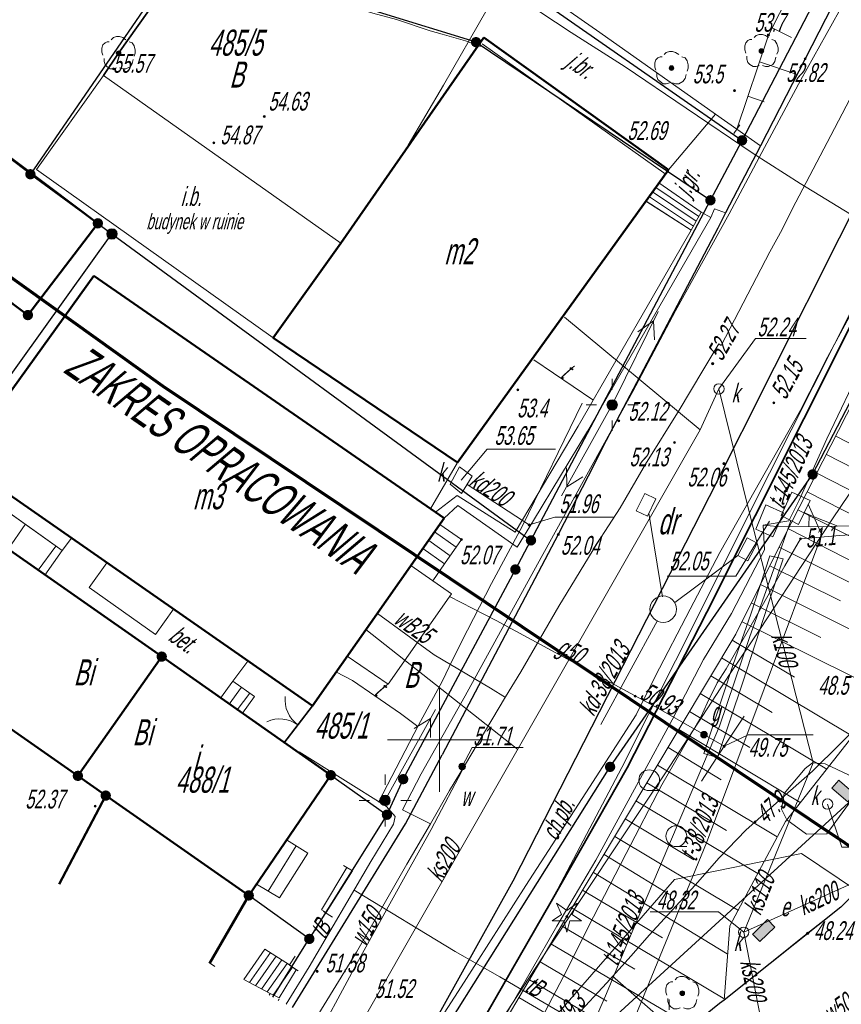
# Model space of a CAD drawing. Header units: millimetres. Extents: x 6567289036 to 6568990308, y 5976640423 to 5977332400.
# Tile 9 of 216: x 6567397863 to 6567437334, y 5976709709 to 5976757043. Entities that reach past the tile are written whole.
import ezdxf

# ---------------------------------------------------------------- set-up
doc = ezdxf.new("R2010")
doc.units = ezdxf.units.MM
doc.layers.add('0_PODKŁADANKI', color=7, linetype='Continuous')
doc.styles.get("Standard").update_dxf_attribs({"font": 'arial.ttf'})

# ---------------------------------------------------------------- blocks, each defined once
blk = doc.blocks.new('L_0_29_1')
at = {"color": 0, "linetype": 'Continuous', "lineweight": 13, "flags": 128}
blk.add_lwpolyline([(0, -0.5), (0, 0.5)], dxfattribs=at)
blk = doc.blocks.new('L_0_29_2')
at = {"color": 0, "linetype": 'Continuous', "lineweight": 13, "flags": 128}
blk.add_lwpolyline([(0, 0.5), (0, -0.5)], dxfattribs=at)
blk = doc.blocks.new('EGBP04_02')
at = {"linetype": 'Continuous', "lineweight": 18}
blk.add_hatch(color=7, dxfattribs=at).paths.add_polyline_path([(0, -0.5, 1), (0, 0.5, 1)])
at = {"color": 0, "linetype": 'Continuous', "lineweight": 18}
blk.add_circle((0, 0), 0.5, dxfattribs=at)
blk = doc.blocks.new('EGBP04_03')
at = {"linetype": 'Continuous', "lineweight": 13}
for color, points in [(7, [(0, -0.5, 1), (0, 0.5, 1)]), (0, [(0, -0.1, 1), (0, 0.1, 1)])]:
    blk.add_hatch(color=color, dxfattribs=at).paths.add_polyline_path(points)
at = {"color": 0, "linetype": 'Continuous', "lineweight": 13}
blk.add_circle((0, 0), 0.1, dxfattribs=at)
blk = doc.blocks.new('RTPW01')
at = {"linetype": 'Continuous', "lineweight": 13}
blk.add_hatch(color=0, dxfattribs=at).paths.add_polyline_path([(0, -0.1, 1), (0, 0.1, 1)])
at = {"color": 0, "linetype": 'Continuous', "lineweight": 13}
blk.add_circle((0, 0), 0.1, dxfattribs=at)
blk = doc.blocks.new('RTPW02')
at = {"linetype": 'Continuous', "lineweight": 13}
blk.add_hatch(color=0, dxfattribs=at).paths.add_polyline_path([(0, -0.1, 1), (0, 0.1, 1)])
at = {"color": 0, "linetype": 'Continuous', "lineweight": 13}
blk.add_circle((0, 0), 0.1, dxfattribs=at)
blk = doc.blocks.new('SUUS22_01')
at = {"color": 0, "linetype": 'Continuous', "lineweight": 13}
blk.add_circle((0, 0), 0.5, dxfattribs=at)
blk = doc.blocks.new('SUUS25')
at = {"linetype": 'Continuous', "lineweight": 13}
blk.add_hatch(color=0, dxfattribs=at).paths.add_polyline_path([(0, -0.316, 1), (0, 0.316, 1)])
at = {"color": 0, "linetype": 'Continuous', "lineweight": 13}
blk.add_circle((0, 0), 0.316, dxfattribs=at)
blk = doc.blocks.new('BUIB04_01')
at = {"linetype": 'Continuous', "lineweight": 18}
blk.add_hatch(color=7, dxfattribs=at).paths.add_polyline_path([(0, -0.5, 1), (0, 0.5, 1)])
at = {"color": 0, "linetype": 'Continuous', "lineweight": 18}
blk.add_circle((0, 0), 0.5, dxfattribs=at)
blk = doc.blocks.new('SUPE04')
at = {"color": 0, "linetype": 'Continuous', "lineweight": 18, "flags": 128}
for points in [[(0.5, 0), (10, 0)], [(9, 0), (7.4, 0.9)], [(9, 0), (7.4, -0.9)]]:
    blk.add_lwpolyline(points, dxfattribs=at)
blk = doc.blocks.new('SUPS01_08')
at = {"linetype": 'Continuous', "lineweight": 13}
blk.add_hatch(color=0, dxfattribs=at).paths.add_polyline_path([(0, -0.1, 1), (0, 0.1, 1)])
at = {"color": 0, "linetype": 'Continuous', "lineweight": 13}
blk.add_circle((0, 0), 0.1, dxfattribs=at)
blk = doc.blocks.new('SUUS17_01')
at = {"linetype": 'Continuous', "lineweight": 18}
blk.add_hatch(color=7, dxfattribs=at).paths.add_polyline_path([(-1, 0.5), (-1, -0.5), (1, -0.5), (1, 0.5), (-0.9, 0.5)])
at = {"color": 0, "linetype": 'Continuous', "lineweight": 18, "flags": 128}
blk.add_lwpolyline([(-1, 0.5), (-1, -0.5), (1, -0.5), (1, 0.5), (-0.9, 0.5)], close=True, dxfattribs=at)
blk = doc.blocks.new('OBOP01_01')
at = {"linetype": 'Continuous', "lineweight": 18}
blk.add_hatch(color=0, dxfattribs=at).paths.add_polyline_path([(0, -0.1, 1), (0, 0.1, 1)])
at = {"color": 0, "linetype": 'Continuous', "lineweight": 18, "flags": 128}
blk.add_lwpolyline([(-1, 1.3), (0, 0.6), (1, 1.3), (0.5, 0.2), (1.4, -0.4), (0.3, -0.4), (0, -1.5), (-0.3, -0.4), (-1.4, -0.4), (-0.5, 0.2), (-1, 1.3)], dxfattribs=at)
at = {"color": 0, "linetype": 'Continuous', "lineweight": 18}
blk.add_circle((0, 0), 0.1, dxfattribs=at)
blk = doc.blocks.new('OBOP02_01')
at = {"linetype": 'Continuous', "lineweight": 13}
blk.add_hatch(color=0, dxfattribs=at).paths.add_polyline_path([(0, -0.224, 1), (0, 0.224, 1)])
at = {"color": 0, "linetype": 'Continuous', "lineweight": 18, "flags": 128}
for points in [[(-0.9, 1.1), (-1.1, 1.1), (-1.3, 1), (-1.5, 0.8), (-1.6, 0.5), (-1.6, 0.1), (-1.5, -0.2)], [(0.7, 1.3), (0.4, 1.5), (0.1, 1.6), (-0.2, 1.6), (-0.5, 1.5), (-0.7, 1.3)], [(1.5, -0.3), (1.6, 0), (1.6, 0.3), (1.5, 0.7), (1.3, 1), (1, 1.1)], [(-1.4, -0.5), (-1.4, -0.8), (-1.3, -1.1), (-1.1, -1.3), (-0.8, -1.5), (-0.5, -1.5), (-0.2, -1.4)], [(0.1, -1.4), (0.4, -1.5), (0.7, -1.5), (1.1, -1.3), (1.3, -1), (1.4, -0.6)]]:
    blk.add_lwpolyline(points, dxfattribs=at)
at = {"color": 0, "linetype": 'Continuous', "lineweight": 13}
blk.add_circle((0, 0), 0.224, dxfattribs=at)

msp = doc.modelspace()

# ---------------------------------------------------------------- linework, layer by layer
at = {"layer": '0_PODKŁADANKI', "lineweight": 70, "flags": 128}
msp.add_lwpolyline([(6567404736.345362, 5976739422.753954), (6567351762.778372, 5976777404.141075), (6567366146.075858, 5976800736.645169), (6567331457.154829, 5976823648.519215), (6567352156.941767, 5976859663.035738), (6567388004.251012, 5976922023.146966), (6567434454.322674, 5977002407.900146), (6567546736.345362, 5976901322.753954), (6567526086.345362, 5976874932.753954), (6567498709.432438, 5976815801.160638), (6567474536.620397, 5976767698.485344), (6567446143.972124, 5976711666.871627)], close=True, dxfattribs=at)
at = {"layer": '0_PODKŁADANKI', "linetype": 'Continuous', "lineweight": 25, "flags": 128}
for points in [[(6567471776.345362, 5976826432.753954), (6567462686.345362, 5976808032.753954), (6567453446.345362, 5976789912.753954), (6567449036.345362, 5976781312.753954), (6567447006.345362, 5976777342.753954), (6567443726.345362, 5976771052.753954), (6567435596.345362, 5976755162.753954), (6567433446.345362, 5976750982.753954), (6567431776.345362, 5976747762.753954), (6567431406.345362, 5976747012.753954), (6567426036.345362, 5976736812.753954), (6567425176.345362, 5976735102.753954), (6567423736.345362, 5976732292.753954), (6567418156.345362, 5976721702.753954)], [(6567421566.345362, 5976715642.753954), (6567430996.345362, 5976734122.753954), (6567440376.345362, 5976752772.753954), (6567448406.345362, 5976768552.753954), (6567457906.345362, 5976787632.753954), (6567466996.345362, 5976805882.753954), (6567476276.345362, 5976824392.753954)], [(6567410176.345362, 5976766822.753954), (6567432566.345362, 5976751242.753954)], [(6567432566.345362, 5976751242.753954), (6567440326.345362, 5976766142.753954)], [(6567482756.345362, 5976760692.753953), (6567421090.345361, 5976704201.753954)], [(6567405716.345362, 5976760312.753954), (6567398376.345362, 5976749612.753954)], [(6567419786.345362, 5976755962.753954), (6567405716.345362, 5976760312.753954)], [(6567398376.345362, 5976749612.753954), (6567388756.345362, 5976756942.753953)], [(6567419786.345362, 5976755962.753954), (6567431046.345362, 5976748362.753954)], [(6567385416.345362, 5976752502.753954), (6567398256.345362, 5976742842.753954)], [(6567431046.345362, 5976748362.753954), (6567432566.345362, 5976751242.753954)], [(6567398376.345362, 5976749612.753954), (6567401616.345362, 5976747252.753954)], [(6567422426.345362, 5976732012.753954), (6567431046.345362, 5976748362.753954)], [(6567398256.345362, 5976742842.753954), (6567401616.345362, 5976747252.753954)], [(6567401616.345362, 5976747252.753954), (6567402296.345362, 5976746742.753954)], [(6567435956.345362, 5976735182.753954), (6567442186.345362, 5976747152.753954)], [(6567393396.345362, 5976734342.753954), (6567402296.345362, 5976746742.753954)], [(6567402296.345362, 5976746742.753954), (6567422426.345362, 5976732012.753954)], [(6567426226.345362, 5976721122.753954), (6567435956.345362, 5976735182.753954)], [(6567395926.345362, 5976732552.753954), (6567404686.345362, 5976726422.753954)], [(6567421676.345362, 5976730612.753954), (6567422426.345362, 5976732012.753954)], [(6567416286.345362, 5976720532.753954), (6567421676.345362, 5976730612.753954)], [(6567391556.345362, 5976727052.753954), (6567400656.345362, 5976720692.753953)], [(6567400656.345362, 5976720692.753953), (6567404686.345362, 5976726422.753954)], [(6567412806.345362, 5976720722.753954), (6567404686.345362, 5976726422.753954)], [(6567443776.345362, 5976723442.753953), (6567439106.345362, 5976716152.753954), (6567437306.345362, 5976714382.753954), (6567431706.345362, 5976709902.753954), (6567431486.345362, 5976709742.753954), (6567423233.345362, 5976703068.753954)], [(6567410969.345362, 5976709556.753954), (6567416396.345362, 5976718392.753954), (6567418156.345362, 5976721702.753954)], [(6567416968.345362, 5976706382.753954), (6567426226.345362, 5976721122.753954)], [(6567400656.345362, 5976720692.753953), (6567401996.345362, 5976719742.753954)], [(6567412806.345362, 5976720722.753954), (6567415506.345362, 5976718822.753954)], [(6567416286.345362, 5976720532.753954), (6567415506.345362, 5976718822.753954)], [(6567401996.345362, 5976719742.753954), (6567408866.345362, 5976714942.753953)], [(6567415506.345362, 5976718822.753954), (6567411776.345362, 5976712852.753954)], [(6567416544.345362, 5976706606.753954), (6567421566.345362, 5976715642.753954)], [(6567411776.345362, 5976712852.753954), (6567408866.345362, 5976714942.753953)], [(6567410029.345362, 5976710054.753954), (6567411776.345362, 5976712852.753954)]]:
    msp.add_lwpolyline(points, dxfattribs=at)
at = {"layer": '0_PODKŁADANKI', "lineweight": 18, "flags": 128}
for points in [[(6567476276.345362, 5976824392.753954), (6567466996.345362, 5976805882.753954), (6567457906.345362, 5976787632.753954), (6567448406.345362, 5976768552.753954), (6567440376.345362, 5976752772.753954), (6567430996.345362, 5976734122.753954), (6567421566.345362, 5976715642.753954)], [(6567478136.345362, 5976823322.753954), (6567468856.345362, 5976804912.753954), (6567459866.345362, 5976786642.753954), (6567458416.345362, 5976783862.753954), (6567457606.345362, 5976782242.753954), (6567450356.345362, 5976767582.753954), (6567442226.345362, 5976751812.753954), (6567432846.345362, 5976733172.753954), (6567430656.345362, 5976728772.753954), (6567426796.345362, 5976721092.753954), (6567423396.345362, 5976714652.753954), (6567418288.345362, 5976705684.753954)], [(6567432307.437682, 5976751780.915892), (6567433831.290897, 5976756304.191635), (6567440157.227152, 5976768784.896068), (6567445356.345362, 5976777362.753954)], [(6567447006.345362, 5976777342.753954), (6567443726.345362, 5976771052.753954), (6567435596.345362, 5976755162.753954), (6567433446.345362, 5976750982.753954)], [(6567431286.159026, 5976752503.250849), (6567425736.588786, 5976756420.509884), (6567410534.857025, 5976767037.791198)], [(6567432566.345362, 5976751242.753954), (6567410176.345362, 5976766822.753954)], [(6567432566.345362, 5976751242.753954), (6567440326.345362, 5976766142.753954)], [(6567421090.345361, 5976704201.753954), (6567482756.345362, 5976760692.753953)], [(6567398376.345362, 5976749612.753954), (6567405716.345362, 5976760312.753954)], [(6567419786.345362, 5976755962.753954), (6567405716.345362, 5976760312.753954)], [(6567388756.345362, 5976756942.753953), (6567398376.345362, 5976749612.753954)], [(6567431046.345362, 5976748362.753954), (6567419786.345362, 5976755962.753954)], [(6567420086.345362, 5976755882.753954), (6567428926.345362, 5976749602.753954)], [(6567385416.345362, 5976752502.753954), (6567398256.345362, 5976742842.753954)], [(6567432307.437682, 5976751780.915892), (6567433446.345362, 5976750982.753954)], [(6567431046.345362, 5976748362.753954), (6567432566.345362, 5976751242.753954)], [(6567401616.345362, 5976747252.753954), (6567398376.345362, 5976749612.753954)], [(6567422426.345362, 5976732012.753954), (6567431046.345362, 5976748362.753954)], [(6567431066.345362, 5976747532.753954), (6567431246.345362, 5976747942.753953)], [(6567398256.345362, 5976742842.753954), (6567401616.345362, 5976747252.753954)], [(6567402296.345362, 5976746742.753954), (6567401616.345362, 5976747252.753954)], [(6567442186.345362, 5976747152.753954), (6567435956.345362, 5976735182.753954)], [(6567393396.345362, 5976734342.753954), (6567402296.345362, 5976746742.753954)], [(6567402296.345362, 5976746742.753954), (6567422426.345362, 5976732012.753954)], [(6567437966.345362, 5976738792.753954), (6567434536.345362, 5976732082.753954), (6567432266.345362, 5976727502.753954), (6567424146.345362, 5976713922.753954), (6567419046.345362, 5976705283.753953)], [(6567435956.345362, 5976735182.753954), (6567426226.345362, 5976721122.753954)], [(6567435749.561332, 5976733746.086461), (6567436405.264015, 5976732286.14232), (6567430865.759331, 5976717468.188297), (6567426666.345362, 5976707232.753955)], [(6567428085.716423, 5976733312.944151), (6567428746.345362, 5976729292.753954)], [(6567404686.345362, 5976726422.753954), (6567395926.345362, 5976732552.753954)], [(6567421676.345362, 5976730612.753954), (6567422426.345362, 5976732012.753954)], [(6567429336.345362, 5976729022.753956), (6567432364.564223, 5976731288.251898)], [(6567416286.345362, 5976720532.753954), (6567421676.345362, 5976730612.753954)], [(6567428506.345362, 5976728162.753954), (6567425776.345362, 5976723162.753954)], [(6567391556.345362, 5976727052.753954), (6567400656.345362, 5976720692.753953)], [(6567400656.345362, 5976720692.753953), (6567404686.345362, 5976726422.753954)], [(6567404686.345362, 5976726422.753954), (6567412806.345362, 5976720722.753954)], [(6567408106.345362, 5976725242.753954), (6567408826.345362, 5976726212.753954)], [(6567440036.345362, 5976725332.753954), (6567434646.345362, 5976718502.753954), (6567431986.345362, 5976713482.753954), (6567431706.345362, 5976709902.753954)], [(6567423233.345362, 5976703068.753954), (6567431486.345362, 5976709742.753954), (6567431706.345362, 5976709902.753954), (6567435716.345362, 5976713122.753954), (6567437306.345362, 5976714382.753954), (6567439106.345362, 5976716152.753954), (6567443776.345362, 5976723442.753953)], [(6567426226.345362, 5976721122.753954), (6567416968.345362, 5976706382.753954)], [(6567401996.345362, 5976719742.753954), (6567400656.345362, 5976720692.753953)], [(6567412806.345362, 5976720722.753954), (6567415506.345362, 5976718822.753954)], [(6567415506.345362, 5976718822.753954), (6567416286.345362, 5976720532.753954)], [(6567408866.345362, 5976714942.753953), (6567401996.345362, 5976719742.753954)], [(6567411776.345362, 5976712852.753954), (6567415506.345362, 5976718822.753954)], [(6567416544.345362, 5976706606.753954), (6567421566.345362, 5976715642.753954)], [(6567411776.345362, 5976712852.753954), (6567408866.345362, 5976714942.753953)], [(6567410029.345362, 5976710054.753954), (6567411776.345362, 5976712852.753954)]]:
    msp.add_lwpolyline(points, dxfattribs=at)
at = {"layer": '0_PODKŁADANKI', "linetype": 'Continuous', "lineweight": 18, "flags": 128}
for points in [[(6567458586.345362, 5976783072.753954), (6567457166.345362, 5976778992.753954), (6567456536.345362, 5976777842.753954), (6567455406.345362, 5976776622.753954), (6567453346.345362, 5976772392.753954), (6567451416.345362, 5976768672.753954), (6567449186.345362, 5976764492.753954), (6567446876.345362, 5976760012.753954), (6567444686.345362, 5976755802.753954), (6567442026.345362, 5976750802.753954), (6567438966.345362, 5976745042.753954), (6567436666.345362, 5976740812.753954), (6567435366.345362, 5976738272.753954), (6567431506.345362, 5976731422.753954), (6567430076.345362, 5976728712.753954), (6567428386.345362, 5976725462.753954), (6567427476.345362, 5976723622.753954), (6567425236.345362, 5976720152.753954), (6567422176.345362, 5976715412.753954), (6567419216.345362, 5976710772.753954), (6567417186.345362, 5976707622.753954)], [(6567450266.345362, 5976781472.753954), (6567448756.345362, 5976778712.753954), (6567447326.345362, 5976775982.753954), (6567445686.345362, 5976773022.753954), (6567443766.345362, 5976769492.753954), (6567441646.345362, 5976765662.753954), (6567439346.345362, 5976761512.753954), (6567437216.345362, 5976757422.753954), (6567435396.345362, 5976754152.753954), (6567433636.345362, 5976750892.753954), (6567431946.345362, 5976747712.753954), (6567429366.345362, 5976743052.753954), (6567427316.345362, 5976739172.753954), (6567424846.345362, 5976734692.753953), (6567422746.345362, 5976730872.753954), (6567419256.345362, 5976724542.753954), (6567417156.345362, 5976720782.753954), (6567416256.345362, 5976719052.753954), (6567417606.345362, 5976718392.753954)], [(6567451866.345362, 5976781362.753954), (6567450606.345362, 5976778812.753954), (6567450526.345362, 5976778342.753954), (6567449936.345362, 5976777232.753954), (6567448546.345362, 5976774352.753954), (6567447966.345362, 5976773192.753953), (6567446366.345362, 5976769992.753954), (6567444266.345362, 5976765872.753954), (6567442856.345362, 5976763032.753954), (6567441256.345362, 5976759912.753954), (6567439396.345362, 5976756382.753954), (6567436826.345362, 5976751482.753954), (6567434966.345362, 5976747932.753954), (6567434496.345362, 5976746952.753954), (6567433896.345362, 5976745882.753954), (6567431556.345362, 5976741382.753954)], [(6567409366.345362, 5976763652.753954), (6567411916.345362, 5976762202.753954), (6567415806.345362, 5976760042.753954), (6567418856.345362, 5976760022.753954), (6567422056.345362, 5976757952.753954), (6567424356.345362, 5976756422.753954), (6567426956.345362, 5976754772.753954), (6567429876.345362, 5976752792.753954), (6567433096.345362, 5976750602.753954), (6567435356.345362, 5976749172.753954), (6567438116.345362, 5976747482.753954), (6567440876.345362, 5976745872.753954), (6567439366.345362, 5976742742.753954), (6567438386.345362, 5976740552.753954), (6567436646.345362, 5976736892.753954), (6567435306.345362, 5976733952.753954), (6567434816.345362, 5976732952.753954), (6567433586.345362, 5976732742.753954)], [(6567419996.345362, 5976755752.753954), (6567419286.345362, 5976756032.753954), (6567418166.345362, 5976756352.753954), (6567417586.345362, 5976756502.753954), (6567415966.345362, 5976757052.753954), (6567414826.345362, 5976757362.753954), (6567413656.345362, 5976757712.753954), (6567411496.345362, 5976758422.753954), (6567407506.345362, 5976759712.753954), (6567406166.345362, 5976760142.753954)], [(6567416586.345362, 5976750962.753954), (6567416526.345362, 5976751012.753954), (6567418226.345362, 5976753892.753954), (6567420316.345362, 5976757552.753954), (6567420996.345362, 5976758642.753954)], [(6567434011.142128, 5976756659.027658), (6567434944.480079, 5976756185.958498)], [(6567433399.590384, 5976755022.768701), (6567435210.479027, 5976754412.695684)], [(6567398666.345362, 5976749842.753954), (6567401886.345362, 5976754362.753954)], [(6567401886.345362, 5976754362.753954), (6567413286.345362, 5976746302.753954)], [(6567432840.88377, 5976753364.351708), (6567433620.921525, 5976753101.563608)], [(6567410036.345362, 5976741752.753954), (6567398666.345362, 5976749842.753954)], [(6567427966.345362, 5976748312.753954), (6567428566.345362, 5976749202.753954)], [(6567428566.345362, 5976749202.753954), (6567430606.345362, 5976747792.753954)], [(6567430226.345362, 5976747122.753954), (6567428116.345362, 5976748532.753954)], [(6567430356.345362, 5976747362.753954), (6567428266.345362, 5976748762.753954)], [(6567430496.345362, 5976747582.753954), (6567428426.345362, 5976748972.753954)], [(6567427996.345362, 5976748292.753954), (6567430116.345362, 5976746922.753954)], [(6567430116.345362, 5976746922.753954), (6567430606.345362, 5976747792.753954)], [(6567413286.345362, 5976746302.753954), (6567410036.345362, 5976741752.753954)], [(6567424036.345362, 5976742742.753954), (6567430556.345362, 5976737332.753954)], [(6567431556.345362, 5976741382.753954), (6567431446.345362, 5976741462.753954), (6567430686.345362, 5976740172.753954), (6567429546.345362, 5976738272.753954), (6567427926.345362, 5976735682.753954), (6567426706.345362, 5976733572.753954), (6567425586.345362, 5976731842.753954), (6567423756.345362, 5976728842.753954), (6567421936.345362, 5976725692.753953), (6567421206.345362, 5976724482.753954), (6567419536.345362, 5976721692.753953), (6567419276.345362, 5976721252.753954)], [(6567431456.345362, 5976739292.753954), (6567433206.345362, 5976741722.753954), (6567435646.345362, 5976741722.753954)], [(6567422556.345362, 5976740692.753953), (6567425396.345362, 5976738772.753954)], [(6567426326.345362, 5976739272.753954), (6567426326.345362, 5976739772.753954)], [(6567413836.345362, 5976708040.753954), (6567430556.345362, 5976737332.753954), (6567431456.345362, 5976739292.753954)], [(6567435976.345362, 5976721322.753954), (6567432896.345362, 5976733452.753954), (6567431456.345362, 5976739292.753954)], [(6567415106.345362, 5976719432.753954), (6567417026.345362, 5976723132.753954), (6567418156.345362, 5976725222.753954), (6567418676.345362, 5976726302.753954), (6567419376.345362, 5976727702.753954), (6567420536.345362, 5976729942.753953), (6567422016.345362, 5976732712.753954), (6567424886.345362, 5976738602.753954)], [(6567425076.345362, 5976738522.753954), (6567425576.345362, 5976738522.753954)], [(6567427076.345362, 5976738522.753954), (6567427576.345362, 5976738522.753954)], [(6567426326.345362, 5976737272.753954), (6567426326.345362, 5976737772.753954)], [(6567443916.345362, 5976733502.753954), (6567437066.345362, 5976737022.753954)], [(6567419076.345362, 5976734902.753954), (6567420326.345362, 5976736392.753954), (6567423609.345362, 5976736392.753954)], [(6567438946.345362, 5976736052.753954), (6567436906.345362, 5976733052.753954), (6567435736.345362, 5976731262.753954), (6567433446.345362, 5976727782.753954), (6567431996.345362, 5976725612.753954), (6567428886.345362, 5976720832.753954), (6567426886.345362, 5976717852.753954), (6567424796.345362, 5976714692.753953), (6567423266.345362, 5976712412.753954), (6567422046.345362, 5976710552.753954), (6567420246.345362, 5976707772.753954)], [(6567436616.345362, 5976736142.753954), (6567440006.345362, 5976734402.753954)], [(6567446256.345362, 5976734942.753953), (6567445516.345362, 5976733222.753954), (6567444766.345362, 5976731942.753953), (6567443276.345362, 5976729582.753954), (6567442036.345362, 5976727662.753954), (6567440546.345362, 5976725322.753954), (6567438556.345362, 5976723502.753954), (6567435946.345362, 5976720922.753954), (6567434366.345362, 5976719522.753954), (6567432746.345362, 5976718082.753954), (6567431466.345362, 5976716742.753954), (6567430316.345362, 5976715442.753953), (6567429206.345362, 5976714242.753954), (6567428106.345362, 5976713032.753954), (6567427236.345362, 5976712042.753954), (6567426046.345362, 5976710732.753954), (6567424626.345362, 5976709192.753953), (6567423296.345362, 5976707712.753954), (6567422506.345362, 5976706942.753953), (6567422276.345362, 5976706542.753954), (6567421726.345362, 5976705912.753954), (6567420446.345362, 5976704542.753954)], [(6567443076.345362, 5976731702.753954), (6567436156.345362, 5976735242.753954)], [(6567419366.345362, 5976734702.753954), (6567422336.345362, 5976732752.753954)], [(6567435696.345362, 5976734352.753954), (6567439096.345362, 5976732612.753954)], [(6567420663.345362, 5976704427.753954), (6567421976.345362, 5976707192.753953), (6567422746.345362, 5976708662.753954), (6567423986.345362, 5976711052.753954), (6567425436.345362, 5976713912.753954), (6567427006.345362, 5976716952.753954), (6567428716.345362, 5976720262.753954), (6567430596.345362, 5976723552.753954), (6567430886.345362, 5976724182.753954), (6567431376.345362, 5976725162.753954), (6567431796.345362, 5976725832.753954), (6567433196.345362, 5976728272.753954), (6567434626.345362, 5976730792.753954), (6567435376.345362, 5976732082.753954), (6567437256.345362, 5976732252.753954), (6567440816.345362, 5976732492.753954), (6567442326.345362, 5976733882.753954)], [(6567397176.345362, 5976733462.753954), (6567399906.345362, 5976731522.753954)], [(6567442216.345362, 5976729942.753953), (6567435246.345362, 5976733472.753954)], [(6567422336.345362, 5976732752.753954), (6567423576.345362, 5976733132.753954), (6567426400.345362, 5976733132.753954)], [(6567434906.345362, 5976732962.753954), (6567434356.345362, 5976731372.753954), (6567432926.345362, 5976727342.753954), (6567431476.345362, 5976723082.753954), (6567429676.345362, 5976718822.753954), (6567426936.345362, 5976712352.753954), (6567426046.345362, 5976710222.753954), (6567424886.345362, 5976707542.753954), (6567423016.345362, 5976703182.753954)], [(6567433886.345362, 5976732942.753953), (6567432266.345362, 5976730292.753954), (6567428970.345362, 5976730292.753954)], [(6567435586.345362, 5976733332.753954), (6567435796.345362, 5976733232.753954), (6567435776.345362, 5976732662.753954)], [(6567435796.345362, 5976733232.753954), (6567437166.345362, 5976732702.753954)], [(6567398126.345362, 5976732782.753954), (6567397306.345362, 5976731582.753954)], [(6567418046.345362, 5976732782.753954), (6567417236.345362, 5976731622.753954)], [(6567418826.345362, 5976731682.753954), (6567417796.345362, 5976732422.753954)], [(6567419086.345362, 5976732052.753954), (6567418046.345362, 5976732782.753954)], [(6567433586.345362, 5976732742.753954), (6567433636.345362, 5976731562.753954), (6567432066.345362, 5976728502.753954), (6567430706.345362, 5976726282.753954), (6567429206.345362, 5976723392.753954), (6567427776.345362, 5976720752.753954), (6567425536.345362, 5976716642.753954), (6567423666.345362, 5976713462.753954), (6567422436.345362, 5976711322.753954), (6567420696.345362, 5976708282.753954), (6567420026.345362, 5976707102.753954), (6567419166.345362, 5976707182.753954), (6567418232.345362, 5976705713.753954)], [(6567443626.345362, 5976729892.753954), (6567441026.345362, 5976731262.753954), (6567438216.345362, 5976732642.753954), (6567437726.345362, 5976732712.753954), (6567435856.345362, 5976732662.753954), (6567434246.345362, 5976732682.753954), (6567433586.345362, 5976732742.753954)], [(6567434796.345362, 5976732572.753954), (6567438176.345362, 5976730832.753954)], [(6567396336.345362, 5976732272.753954), (6567399066.345362, 5976730342.753954)], [(6567418546.345362, 5976731272.753954), (6567417516.345362, 5976732002.753954)], [(6567419086.345362, 5976732052.753954), (6567418276.345362, 5976730882.753954)], [(6567399596.345362, 5976731732.753954), (6567398756.345362, 5976730582.753954)], [(6567399066.345362, 5976730342.753954), (6567399906.345362, 5976731522.753954)], [(6567416656.345362, 5976730802.753954), (6567417236.345362, 5976731622.753954)], [(6567417236.345362, 5976731622.753954), (6567418276.345362, 5976730882.753954)], [(6567418276.345362, 5976730882.753954), (6567417236.345362, 5976731622.753954)], [(6567441376.345362, 5976728162.753954), (6567434346.345362, 5976731682.753954)], [(6567417706.345362, 5976730072.753954), (6567418276.345362, 5976730882.753954)], [(6567433896.345362, 5976730782.753954), (6567437296.345362, 5976729102.753954)], [(6567440526.345362, 5976726342.753954), (6567433446.345362, 5976729892.753954)], [(6567418516.345362, 5976729312.753954), (6567420746.345362, 5976728152.753954), (6567428546.345362, 5976723922.753954), (6567431706.345362, 5976722112.753954)], [(6567433006.345362, 5976729002.753954), (6567436346.345362, 5976727342.753954)], [(6567415046.345362, 5976728502.753954), (6567417776.345362, 5976726512.753954), (6567420486.345362, 5976724912.753954), (6567421196.345362, 5976724462.753954)], [(6567414496.345362, 5976727722.753954), (6567421786.345362, 5976721952.753954)], [(6567439496.345362, 5976724662.753954), (6567432566.345362, 5976728092.753954)], [(6567432086.345362, 5976727212.753954), (6567435086.345362, 5976725432.753954)], [(6567437866.345362, 5976722592.753954), (6567431576.345362, 5976726362.753954)], [(6567413056.345362, 5976725692.753953), (6567413846.345362, 5976725282.753954), (6567414926.345362, 5976724542.753954), (6567416156.345362, 5976723682.753954), (6567416986.345362, 5976723062.753954)], [(6567431066.345362, 5976725492.753954), (6567434006.345362, 5976723732.753954)], [(6567407516.345362, 5976724432.753954), (6567408106.345362, 5976725242.753954)], [(6567407926.345362, 5976724142.753954), (6567408516.345362, 5976724952.753954)], [(6567409146.345362, 5976724502.753954), (6567408106.345362, 5976725242.753954)], [(6567408566.345362, 5976723702.753954), (6567407516.345362, 5976724432.753954)], [(6567408316.345362, 5976723862.753954), (6567408916.345362, 5976724662.753954)], [(6567409146.345362, 5976724502.753954), (6567408566.345362, 5976723702.753954)], [(6567436636.345362, 5976721012.753954), (6567430556.345362, 5976724642.753954)], [(6567430036.345362, 5976723782.753954), (6567432936.345362, 5976722052.753954)], [(6567432666.345362, 5976723562.753954), (6567431706.345362, 5976722112.753954), (6567430616.345362, 5976720442.753953)], [(6567435386.345362, 5976719402.753954), (6567429526.345362, 5976722922.753954)], [(6567431706.345362, 5976722112.753954), (6567432866.345362, 5976722662.753954), (6567435983.345362, 5976722662.753954)], [(6567419116.345362, 5976721142.753954), (6567419596.345362, 5976722062.753954), (6567422050.345362, 5976722062.753954)], [(6567431566.345362, 5976720502.753954), (6567429016.345362, 5976722062.753954)], [(6567415826.345362, 5976718372.753954), (6567415906.345362, 5976718742.753954), (6567415486.345362, 5976719212.753954), (6567411286.345362, 5976721842.753954), (6567411266.345362, 5976721802.753954)], [(6567419276.345362, 5976721252.753954), (6567418506.345362, 5976719982.753954), (6567417606.345362, 5976718392.753954), (6567416456.345362, 5976716452.753954), (6567414036.345362, 5976712222.753954), (6567412059.345362, 5976708980.753954)], [(6567419276.345362, 5976721252.753954), (6567417636.345362, 5976718112.753954), (6567416466.345362, 5976716012.753954), (6567414256.345362, 5976712022.753954), (6567412488.345362, 5976708753.753954)], [(6567434246.345362, 5976717762.753954), (6567428506.345362, 5976721212.753954)], [(6567432646.345362, 5976713172.753954), (6567435976.345362, 5976721312.753954)], [(6567415416.345362, 5976720262.753954), (6567415416.345362, 5976720762.753954)], [(6567427986.345362, 5976720352.753954), (6567431816.345362, 5976718062.753954)], [(6567428106.345362, 5976719982.753954), (6567428606.345362, 5976719982.753954)], [(6567414166.345362, 5976719512.753954), (6567414666.345362, 5976719512.753954)], [(6567416166.345362, 5976719512.753954), (6567416666.345362, 5976719512.753954)], [(6567433326.345362, 5976716002.753954), (6567427466.345362, 5976719492.753954)], [(6567436676.345362, 5976719332.753954), (6567437356.345362, 5976717262.753954), (6567440473.345362, 5976717262.753954)], [(6567415416.345362, 5976718262.753954), (6567415416.345362, 5976718762.753954)], [(6567410670.345362, 5976709715.753954), (6567411766.345362, 5976711512.753954), (6567414736.345362, 5976716572.753954), (6567415826.345362, 5976718372.753954)], [(6567430246.345362, 5976716652.753954), (6567426956.345362, 5976718632.753954)], [(6567432396.345362, 5976714212.753954), (6567426446.345362, 5976717782.753954)], [(6567409246.345362, 5976715492.753954), (6567410686.345362, 5976717612.753954)], [(6567411146.345362, 5976717322.753954), (6567409796.345362, 5976715152.753954)], [(6567410686.345362, 5976717612.753954), (6567411706.345362, 5976716982.753954)], [(6567429406.345362, 5976717292.753954), (6567429906.345362, 5976717292.753954)], [(6567410336.345362, 5976714822.753954), (6567411706.345362, 5976716982.753954)], [(6567419873.345362, 5976704845.753954), (6567429326.345362, 5976715702.753954), (6567435426.345362, 5976716952.753954), (6567457976.345362, 5976701782.753954), (6567456193.345362, 5976685628.753954)], [(6567429076.345362, 5976714982.753954), (6567425936.345362, 5976716912.753954)], [(6567441686.345362, 5976717242.753954), (6567432646.345362, 5976713172.753954)], [(6567412366.345362, 5976714252.753954), (6567413586.345362, 5976716292.753954)], [(6567413856.345362, 5976716122.753954), (6567412586.345362, 5976714122.753954)], [(6567413586.345362, 5976716292.753954), (6567413856.345362, 5976716122.753954)], [(6567431856.345362, 5976712132.753954), (6567425426.345362, 5976716052.753954)], [(6567410336.345362, 5976714822.753954), (6567409246.345362, 5976715492.753954)], [(6567428456.345362, 5976700432.753954), (6567428286.345362, 5976700552.753954), (6567428886.345362, 5976701542.753954), (6567429516.345362, 5976702782.753954), (6567430366.345362, 5976704012.753954), (6567430666.345362, 5976705192.753953), (6567429716.345362, 5976705852.753954), (6567425186.345362, 5976708532.753954), (6567420936.345362, 5976711022.753954), (6567418786.345362, 5976712242.753954), (6567413926.345362, 5976715192.753953)], [(6567424906.345362, 5976715202.753954), (6567428736.345362, 5976712902.753954)], [(6567412586.345362, 5976714122.753954), (6567412366.345362, 5976714252.753954)], [(6567424396.345362, 5976714332.753954), (6567431736.345362, 5976709952.753954)], [(6567432646.345362, 5976713172.753954), (6567431436.345362, 5976714162.753954), (6567428153.345362, 5976714162.753954)], [(6567423886.345362, 5976713482.753954), (6567427416.345362, 5976711392.753954)], [(6567432646.345362, 5976713172.753954), (6567434176.345362, 5976705382.753954)], [(6567423376.345362, 5976712622.753954), (6567430116.345362, 5976708642.753954)], [(6567409646.345362, 5976712362.753954), (6567408626.345362, 5976710902.753954)], [(6567408906.345362, 5976710752.753954), (6567409906.345362, 5976712202.753954)], [(6567410826.345362, 5976711602.753954), (6567409646.345362, 5976712362.753954)], [(6567406986.345362, 5976711702.753954), (6567407231.345362, 5976711534.753954)], [(6567409196.345362, 5976710602.753954), (6567410176.345362, 5976712022.753954)], [(6567409476.345362, 5976710442.753953), (6567410456.345362, 5976711852.753954)], [(6567409756.345362, 5976710302.753954), (6567410716.345362, 5976711672.753954)], [(6567411146.345362, 5976711362.753954), (6567410826.345362, 5976711602.753954)], [(6567422866.345362, 5976711752.753954), (6567426076.345362, 5976709862.753954)], [(6567410046.345362, 5976710142.753954), (6567410976.345362, 5976711492.753954)], [(6567410326.345362, 5976710012.753954), (6567411146.345362, 5976711362.753954)], [(6567408626.345362, 5976710902.753954), (6567409896.345362, 5976710222.753954)], [(6567422356.345362, 5976710892.753954), (6567428456.345362, 5976707302.753954)], [(6567429046.345362, 5976708692.753953), (6567426346.345362, 5976711062.753954)], [(6567409850.345362, 5976710148.753954), (6567409896.345362, 5976710222.753954)], [(6567409896.345362, 5976710222.753954), (6567410326.345362, 5976710012.753954)], [(6567410274.845362, 5976709884.753952), (6567410320.845362, 5976709958.753952)], [(6567421846.345362, 5976710032.753954), (6567424746.345362, 5976708332.753954)], [(6567429059.735689, 5976709442.63441), (6567429068.662575, 5976709942.554714)]]:
    msp.add_lwpolyline(points, dxfattribs=at)
at = {"layer": '0_PODKŁADANKI', "lineweight": 35, "flags": 128}
for points in [[(6567457736.345362, 5976782012.753954), (6567450586.345362, 5976767412.753954), (6567442516.345362, 5976751782.753954), (6567430876.345362, 5976728562.753954), (6567427046.345362, 5976721082.753954), (6567423396.345362, 5976714652.753954)], [(6567401886.345362, 5976754362.753954), (6567402614.21633, 5976755431.447576), (6567405879.021419, 5976760048.24691)], [(6567410546.345362, 5976722262.753954), (6567411926.345362, 5976724062.753954)], [(6567423396.345362, 5976714652.753954), (6567419946.345362, 5976708652.753954), (6567418262.345362, 5976705697.753954)]]:
    msp.add_lwpolyline(points, dxfattribs=at)
at = {"layer": '0_PODKŁADANKI', "linetype": 'Continuous', "lineweight": 50, "flags": 128}
for points in [[(6567413286.345362, 5976746302.753954), (6567420166.345362, 5976756192.753953)], [(6567420166.345362, 5976756192.753953), (6567429026.345362, 5976749832.753954)], [(6567390956.345362, 5976755272.753954), (6567401616.345362, 5976747252.753954)], [(6567398256.345362, 5976742842.753954), (6567385416.345362, 5976752502.753954)], [(6567429026.345362, 5976749832.753954), (6567418896.345362, 5976735752.753954)], [(6567401616.345362, 5976747252.753954), (6567398256.345362, 5976742842.753954)], [(6567410036.345362, 5976741752.753954), (6567413286.345362, 5976746302.753954)], [(6567395026.345362, 5976735832.753954), (6567401416.345362, 5976744732.753954)], [(6567401416.345362, 5976744732.753954), (6567418256.345362, 5976733072.753954)], [(6567418896.345362, 5976735752.753954), (6567410036.345362, 5976741752.753954)], [(6567411926.345362, 5976724062.753954), (6567395026.345362, 5976735832.753954)], [(6567418256.345362, 5976733072.753954), (6567411926.345362, 5976724062.753954)], [(6567395926.345362, 5976732552.753954), (6567404686.345362, 5976726422.753954)], [(6567400656.345362, 5976720692.753953), (6567391556.345362, 5976727052.753954)], [(6567404686.345362, 5976726422.753954), (6567400656.345362, 5976720692.753953)], [(6567400656.345362, 5976720692.753953), (6567404686.345362, 5976726422.753954)], [(6567404686.345362, 5976726422.753954), (6567412806.345362, 5976720722.753954)], [(6567401996.345362, 5976719742.753954), (6567400656.345362, 5976720692.753953)], [(6567412806.345362, 5976720722.753954), (6567408866.345362, 5976714942.753953)], [(6567399751.345362, 5976715492.753954), (6567401996.345362, 5976719742.753954)], [(6567401996.345362, 5976719742.753954), (6567408866.345362, 5976714942.753953)], [(6567408866.345362, 5976714942.753953), (6567401996.345362, 5976719742.753954)], [(6567408866.345362, 5976714942.753953), (6567406978.345362, 5976711668.753954)]]:
    msp.add_lwpolyline(points, dxfattribs=at)
at = {"layer": '0_PODKŁADANKI', "lineweight": 18, "flags": 128}
for points in [[(6567431286.159026, 5976752503.250849), (6567432307.437682, 5976751780.915892), (6567433446.345362, 5976750982.753954), (6567431776.345362, 5976747762.753954), (6567431246.345362, 5976747942.753953), (6567431066.345362, 5976747532.753954), (6567430606.345362, 5976747792.753954), (6567428566.345362, 5976749202.753954), (6567429026.345362, 5976749832.753954)], [(6567418886.345362, 5976734162.753954), (6567417846.345362, 5976733362.753954), (6567417596.345362, 5976733532.753954), (6567418896.345362, 5976735752.753954), (6567427966.345362, 5976748312.753954), (6567430116.345362, 5976746922.753954), (6567424696.345362, 5976737502.753954), (6567421666.345362, 5976732412.753954)], [(6567427896.345362, 5976734262.753954), (6567427486.345362, 5976733432.753954), (6567428015.724592, 5976733171.253369), (6567428425.72459, 5976734001.253369)], [(6567433295.680914, 5976731880.046082), (6567432846.345363, 5976731032.753954), (6567432364.564223, 5976731288.251898), (6567432813.899774, 5976732135.544024)], [(6567430726.345362, 5976721772.753954), (6567432146.345362, 5976726042.753954), (6567432986.345362, 5976728462.753954), (6567433906.345362, 5976731272.753954), (6567434546.345362, 5976731122.753954), (6567433806.345362, 5976728902.753954), (6567432596.345362, 5976725202.753954), (6567431386.345362, 5976721572.753954)]]:
    msp.add_lwpolyline(points, close=True, dxfattribs=at)
at = {"layer": '0_PODKŁADANKI', "linetype": 'Continuous', "lineweight": 18, "flags": 128}
for points in [[(6567418906.345362, 5976733692.753953), (6567418256.345362, 5976733072.753954), (6567417846.345362, 5976733362.753954), (6567418886.345362, 5976734162.753954), (6567421666.345362, 5976732412.753954), (6567424696.345362, 5976737502.753954), (6567430116.345362, 5976746922.753954), (6567430606.345362, 5976747792.753954), (6567431066.345362, 5976747532.753954), (6567425146.345362, 5976737262.753954), (6567422546.345362, 5976732962.753954), (6567421756.345362, 5976731692.753953)], [(6567418996.345362, 5976735542.753954), (6567419596.345362, 5976735092.753954), (6567419086.345362, 5976734262.753954), (6567418546.345362, 5976734712.753954)], [(6567396476.345362, 5976733962.753954), (6567396886.345362, 5976734532.753954), (6567400346.345362, 5976732122.753954), (6567399906.345362, 5976731522.753954)], [(6567434956.345362, 5976734322.753954), (6567435836.345362, 5976733922.753954), (6567435276.345362, 5976732782.753954), (6567434446.345362, 5976733202.753954)], [(6567433706.345362, 5976733712.753954), (6567434556.345362, 5976733342.753954), (6567434046.345362, 5976732182.753954), (6567433226.345362, 5976732542.753954)], [(6567401196.345362, 5976729752.753954), (6567402056.345362, 5976730932.753954), (6567405246.345362, 5976728712.753954), (6567404386.345362, 5976727482.753954)], [(6567415566.345362, 5976725092.753954), (6567413596.345362, 5976726452.753954), (6567416656.345362, 5976730802.753954), (6567418606.345362, 5976729442.753953)], [(6567438146.345362, 5976720042.753954), (6567437686.345362, 5976719322.753954), (6567436646.345362, 5976717902.753954), (6567435656.345362, 5976717892.753954), (6567434716.345362, 5976718582.753954), (6567434466.345362, 5976719092.753954), (6567434586.345362, 5976719842.753954), (6567435596.345362, 5976721042.753954), (6567435956.345362, 5976721322.753954), (6567436566.345362, 5976721262.753954), (6567437706.345362, 5976720722.753954)]]:
    msp.add_lwpolyline(points, close=True, dxfattribs=at)
at = {"layer": '0_PODKŁADANKI', "linetype": 'Continuous', "lineweight": 13, "flags": 128}
for points in [[(6567418036.345362, 5976719922.753954), (6567418036.345362, 5976724922.753954)], [(6567415536.345362, 5976722422.753954), (6567420536.345362, 5976722422.753954)]]:
    msp.add_lwpolyline(points, dxfattribs=at)
at = {"layer": '0_PODKŁADANKI', "linetype": 'Continuous', "lineweight": 18}
for centre, radius in [((6567428776.345362, 5976728702.753954), 636.945837), ((6567428106.345362, 5976720482.753954), 500), ((6567429406.345362, 5976717792.753954), 500)]:
    msp.add_circle(centre, radius, dxfattribs=at)
for centre, radius, start, end in [((6567412077.549719, 5976724344.822399), 1468.588988, 173.4751382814, 234.6970648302), ((6567410347.547444, 5976721943.074823), 1484.842755, 53.7761993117, 114.3602677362)]:
    msp.add_arc(centre, radius, start, end, dxfattribs=at)
at = {"layer": '0_PODKŁADANKI'}
for p in [(6567433831.290897, 5976756304.191635), (6567402614.21633, 5976755431.447576), (6567433492.939378, 5976755537.254017), (6567429175.498431, 5976754715.206955), (6567409613.098416, 5976752392.844747), (6567431153.553454, 5976740506.092329), (6567434092.141142, 5976738628.342237)]:
    msp.add_point(p, dxfattribs=at)

# ---------------------------------------------------------------- block references
at = {"layer": '0_PODKŁADANKI', "linetype": 'Continuous', "xscale": 500, "yscale": 500, "zscale": 500}
for name, p in [('OBOP02_01', (6567402614.21633, 5976755431.447576)), ('EGBP04_03', (6567419786.345362, 5976755962.753954)), ('OBOP02_01', (6567433492.939378, 5976755537.254017)), ('RTPW01', (6567433831.290897, 5976756304.191635)), ('OBOP02_01', (6567429175.498431, 5976754715.206955)), ('RTPW01', (6567435596.345362, 5976755162.753954)), ('RTPW01', (6567402366.345362, 5976754682.753954)), ('RTPW01', (6567432206.345362, 5976753632.753954)), ('RTPW02', (6567409613.098416, 5976752392.844747)), ('EGBP04_03', (6567432566.345362, 5976751242.753954)), ('RTPW01', (6567407186.345362, 5976751122.753954)), ('EGBP04_03', (6567398376.345362, 5976749612.753954)), ('EGBP04_03', (6567431046.345362, 5976748362.753954)), ('EGBP04_03', (6567401616.345362, 5976747252.753954)), ('EGBP04_02', (6567402296.345362, 5976746742.753954)), ('EGBP04_03', (6567398256.345362, 5976742842.753954)), ('RTPW02', (6567431153.553454, 5976740506.092329)), ('SUUS22_01', (6567431456.345362, 5976739292.753954)), ('RTPW01', (6567421796.345362, 5976739252.753954)), ('BUIB04_01', (6567426326.345362, 5976738522.753954)), ('RTPW02', (6567434092.141142, 5976738628.342237)), ('RTPW01', (6567426646.345362, 5976737762.753954)), ('RTPW01', (6567429316.345362, 5976736712.753954)), ('RTPW01', (6567431696.345362, 5976735702.753954)), ('EGBP04_03', (6567435956.345362, 5976735182.753954)), ('SUPS01_08', (6567422336.345362, 5976732752.753954)), ('RTPW01', (6567419086.345362, 5976732052.753954)), ('EGBP04_03', (6567422426.345362, 5976732012.753954)), ('RTPW01', (6567423736.345362, 5976732292.753954)), ('SUPS01_08', (6567435376.345362, 5976732082.753954)), ('EGBP04_03', (6567421676.345362, 5976730612.753954)), ('EGBP04_03', (6567404686.345362, 5976726422.753954)), ('SUPS01_08', (6567431706.345362, 5976722112.753954)), ('EGBP04_03', (6567426226.345362, 5976721122.753954)), ('EGBP04_03', (6567400656.345362, 5976720692.753953)), ('EGBP04_03', (6567412806.345362, 5976720722.753954)), ('EGBP04_03', (6567416286.345362, 5976720532.753954)), ('EGBP04_03', (6567401996.345362, 5976719742.753954)), ('BUIB04_01', (6567415416.345362, 5976719512.753954)), ('RTPW01', (6567401486.345362, 5976719232.753954)), ('SUUS22_01', (6567436676.345362, 5976719332.753954)), ('EGBP04_03', (6567415506.345362, 5976718822.753954)), ('EGBP04_03', (6567408866.345362, 5976714942.753953)), ('OBOP01_01', (6567424146.345362, 5976713922.753954)), ('EGBP04_03', (6567411776.345362, 5976712852.753954)), ('SUUS22_01', (6567432646.345362, 5976713172.753954)), ('RTPW01', (6567435716.345362, 5976713122.753954)), ('RTPW01', (6567412156.345362, 5976711292.753954)), ('OBOP02_01', (6567429696.345362, 5976710242.753954))]:
    msp.add_blockref(name, p, dxfattribs=at)
at = {"layer": '0_PODKŁADANKI', "linetype": 'Continuous'}
for name, p, xscale, yscale, zscale, rotation in [('L_0_29_2', (6567432307.437682, 5976751780.915892), 500, 500, 500, 144.77), ('SUPE04', (6567426326.345362, 5976738522.753954), 500.0000000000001, 500.0000000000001, 500.0000000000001, 63.84999999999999), ('SUPE04', (6567426326.345362, 5976738522.753954), 500, 500, 500, 240.95), ('SUPS01_08', (6567427426.345362, 5976724522.753954), 500, 500, 500, 332.31), ('SUPE04', (6567415416.345362, 5976719512.753954), 499.9999999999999, 499.9999999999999, 499.9999999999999, 60.95), ('SUUS25', (6567430736.345362, 5976722672.753954), 499.9999999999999, 499.9999999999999, 499.9999999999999, 331.1100000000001), ('SUUS25', (6567419116.345362, 5976721142.753954), 500, 500, 500, 60.71), ('L_0_29_1', (6567412670.540489, 5976720523.527517), 500, 500, 500, 321.85), ('SUUS17_01', (6567437426.345362, 5976719962.753954), 500.0000000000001, 500.0000000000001, 500.0000000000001, 319.29), ('SUPS01_08', (6567433196.345362, 5976718482.753954), 500, 500, 500, 42.38), ('L_0_29_2', (6567413640.186227, 5976716258.854151), 500, 500, 500, 59.36), ('L_0_29_1', (6567408179.173857, 5976713751.12286), 500, 500, 500, 323.64), ('L_0_29_1', (6567412676.345364, 5976714032.753954), 500, 500, 500, 237.42), ('SUUS17_01', (6567433606.345362, 5976713252.753954), 499.9999999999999, 499.9999999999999, 499.9999999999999, 43.98), ('L_0_29_2', (6567411027.145364, 5976711452.153955), 500, 500, 500, 57.42000000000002), ('L_0_29_2', (6567410960.681458, 5976711813.620919), 500, 500, 500, 147.22)]:
    msp.add_blockref(name, p, dxfattribs=dict(at, xscale=xscale, yscale=yscale, zscale=zscale, rotation=rotation))

# ---------------------------------------------------------------- texts
at = {"layer": '0_PODKŁADANKI', "lineweight": 18, "oblique": 15, "width": 0.59}
for s, p in [('53.7', (6567433156.345362, 5976756462.753954)), ('55.57', (6567402336.345362, 5976754492.753954)), ('53.5', (6567430196.345362, 5976753982.753954)), ('52.82', (6567434676.345362, 5976754052.753954)), ('54.63', (6567409806.345362, 5976752672.753954)), ('54.87', (6567407496.345362, 5976751052.753954)), ('52.69', (6567427056.345362, 5976751262.753954)), ('i.b.', (6567405596.345363, 5976748092.753954)), ('52.24', (6567433296.345362, 5976741822.753954)), ('k', (6567432063.845364, 5976738652.753954)), ('53.4', (6567421756.345362, 5976737922.753954)), ('52.12', (6567427096.345362, 5976737762.753954)), ('53.65', (6567420666.345362, 5976736602.753954)), ('52.13', (6567427156.345362, 5976735572.753954)), ('k', (6567417916.345362, 5976734832.753954)), ('52.06', (6567429936.345362, 5976734602.753954)), ('t', (6567434386.345362, 5976733732.753954)), ('51.96', (6567423786.345362, 5976733322.753954)), ('52.04', (6567423856.345362, 5976731322.753954)), ('52.07', (6567419016.345362, 5976730862.753954)), ('52.05', (6567429076.345362, 5976730572.753954)), ('48.5', (6567436216.345362, 5976724592.753954)), ('g', (6567431076.345362, 5976723312.753954)), ('51.71', (6567419636.345364, 5976722152.753954)), ('49.75', (6567432866.345362, 5976721612.753954)), ('k', (6567435866.345362, 5976719292.753954)), ('52.37', (6567398126.345362, 5976719122.753954)), ('w', (6567419066.345362, 5976719242.753954)), ('48.32', (6567428456.345362, 5976714272.753954)), ('e', (6567434426.345362, 5976713942.753953)), ('48.24', (6567436006.345362, 5976712802.753954)), ('k', (6567432166.345362, 5976712272.753954)), ('51.58', (6567412546.345362, 5976711242.753954)), ('51.52', (6567414916.345362, 5976710012.753954))]:
    msp.add_text(s, height=900, dxfattribs=at).set_placement(p)
at = {"layer": '0_PODKŁADANKI', "lineweight": 25, "oblique": 15, "width": 0.59}
for s, p in [('485/5', (6567406936.345362, 5976755312.753954)), ('B', (6567407936.345362, 5976753782.753954)), ('m2', (6567418256.345362, 5976745282.753954)), ('m3', (6567406180.660634, 5976733507.753954)), ('dr', (6567428526.345362, 5976732302.753954)), ('Bi', (6567400456.345362, 5976725042.753954)), ('B', (6567416326.345362, 5976724922.753954)), ('Bi', (6567403286.345362, 5976722162.753954)), ('485/1', (6567412016.345362, 5976722482.753955)), ('i', (6567406183.479272, 5976720887.753954)), ('488/1', (6567405346.345362, 5976719882.753954))]:
    msp.add_text(s, height=1250, dxfattribs=at).set_placement(p)
at = {"layer": '0_PODKŁADANKI', "lineweight": 18, "oblique": 15, "width": 0.59}
for s, rotation, p in [('j.br.', 325.799999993, (6567424052.208189, 5976754842.820399)), ('j.gr.', 64.3000000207, (6567430041.006274, 5976748484.613313)), ('52.27', 60.2000000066, (6567431596.839816, 5976740579.11567)), ('t', 326.7999999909, (6567423786.700206, 5976739872.521631)), ('52.15', 61.5000000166, (6567434661.813063, 5976738728.032513)), ('t-145/2013', 66.1000000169, (6567434556.141818, 5976733452.294289)), ('kd200', 327.5000000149, (6567419386.120147, 5976734682.897383)), ('51.1', 5.8000000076, (6567435642.047301, 5976731655.080596)), ('wB25', 324.8000000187, (6567415777.556278, 5976728067.323546)), ('bet.', 325.0000000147, (6567404946.399949, 5976727239.944977)), ('k100', 285.1000000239, (6567433961.968496, 5976727425.208405)), ('g50', 332.3000000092, (6567423586.234089, 5976726612.812362)), ('kd-38/2013', 61.3999999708, (6567425442.086689, 5976723499.427092)), ('t', 326.2000000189, (6567414836.488946, 5976724602.657811)), ('50.93', 332.3000000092, (6567427596.234088, 5976724432.812363)), ('t-38/2013', 69.2000000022, (6567430356.345362, 5976716532.753954)), ('47.9', 42.3999999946, (6567433699.891646, 5976718330.549652)), ('ch.pb.', 63.799999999, (6567423672.729074, 5976717518.142136)), ('ks200', 61.1000000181, (6567418126.254286, 5976715522.58893)), ('ks110', 68.5000000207, (6567433444.926843, 5976713937.557972)), ('ks200', 25.1000000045, (6567435507.476956, 5976713965.361199)), ('t-145/2013', 67.9000000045, (6567426586.487271, 5976711503.103225)), ('w150', 61.800000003, (6567414476.709374, 5976712443.432136)), ('tB', 60.3999999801, (6567412526.531645, 5976712793.081713)), ('ks200', 281.9000000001, (6567432465.987146, 5976711760.100394)), ('tB', 330.499999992, (6567422076.741769, 5976710362.529547)), ('49.3', 48.9000000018, (6567424156.6759, 5976708673.132644)), ('w50', 35.6999999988, (6567436849.187717, 5976708747.495028))]:
    msp.add_text(s, height=900, rotation=rotation, dxfattribs=at).set_placement(p)
at = {"layer": '0_PODKŁADANKI', "lineweight": 15, "oblique": 15, "width": 0.59}
msp.add_text('budynek w ruinie', height=750, dxfattribs=at).set_placement((6567403946.345362, 5976746967.753954))
at = {"layer": '0_PODKŁADANKI', "lineweight": 35, "oblique": 15, "width": 0.59}
msp.add_text('ZAKRES OPRACOWANIA', height=1750, rotation=325.2999999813, dxfattribs=at).set_placement((6567399913.160305, 5976740118.770505))

doc.saveas('drawing.dxf')
